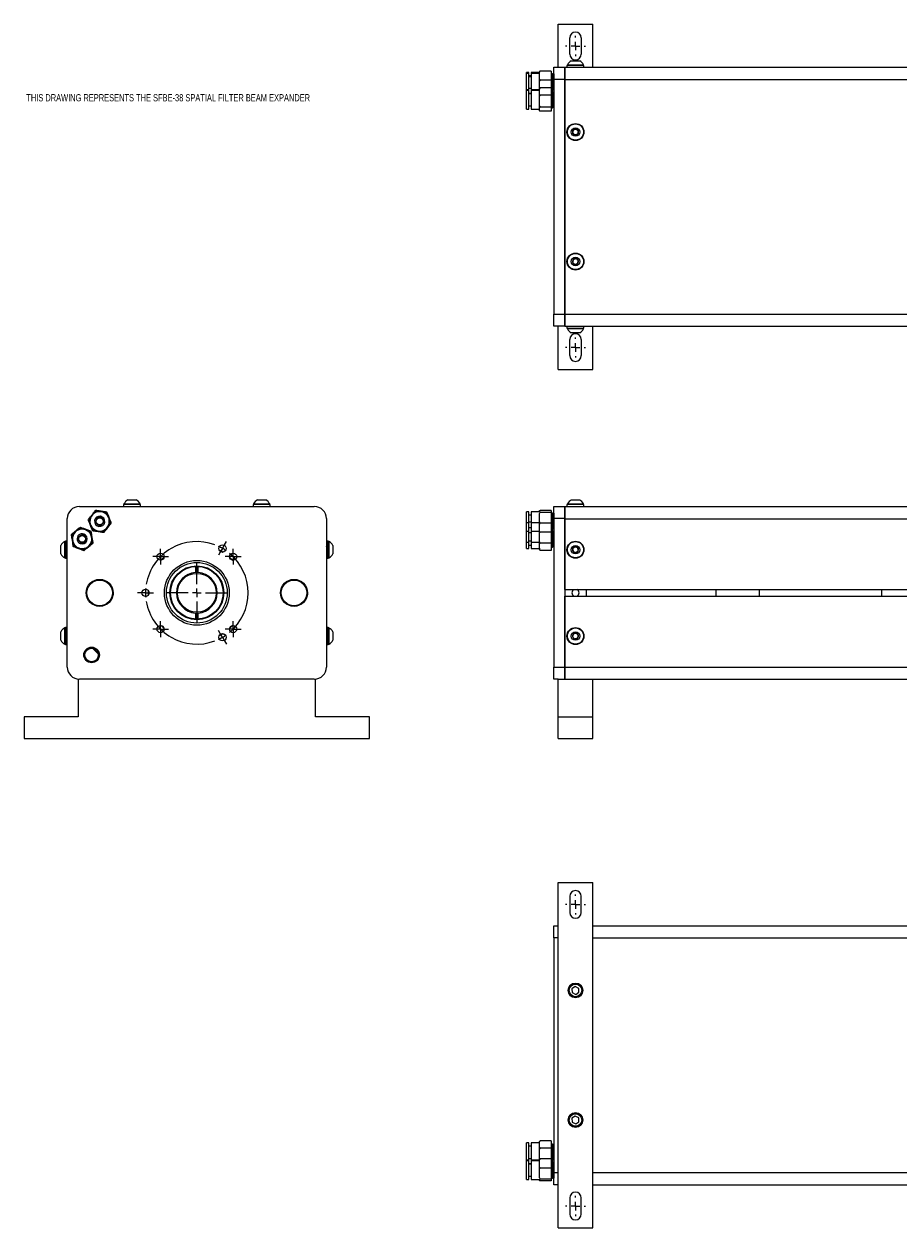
# Model space of a CAD drawing. Header units: inches. Extents: x 1.7 to 41.9, y 3.9 to 31.8.
# Tile 1 of 2: x 1.7 to 22, y 3.9 to 31.8. Entities that reach past the tile are written whole.
import ezdxf

# ---------------------------------------------------------------- set-up
doc = ezdxf.new("R2010")
doc.units = ezdxf.units.IN
doc.header["$MEASUREMENT"] = 0
doc.styles.add('SLDTEXTSTYLE0', font='TXT', dxfattribs={"width": 0.75})

# ---------------------------------------------------------------- blocks, each defined once
blk = doc.blocks.new('SW_CENTERMARKSYMBOL_0')
at = {"color": 0, "linetype": 'Continuous', "lineweight": 18}
for p, q in [((0, 0), (-0.05, -0.087)), ((0, 0), (0.05, 0.087)), ((0.05, 0.087), (0.091, 0.158)), ((-0.05, -0.087), (-0.091, -0.158)), ((-0.594, -0.828), (-0.594, -0.335)), ((-1.881, -1.028), (-1.964, -1.028)), ((-1.781, -1.028), (-1.881, -1.028)), ((-1.781, -1.028), (-1.681, -1.028)), ((-1.681, -1.028), (-1.599, -1.028)), ((-0.794, -1.028), (-1.288, -1.028)), ((-0.594, -1.028), (-0.694, -1.028)), ((-0.594, -1.028), (-0.594, -0.928)), ((-0.594, -1.028), (-0.594, -1.128)), ((-0.594, -1.028), (-0.494, -1.028)), ((-0.394, -1.028), (0.1, -1.028)), ((-0.594, -1.228), (-0.594, -1.722)), ((-0.05, -1.97), (-0.091, -1.899)), ((0, -2.057), (-0.05, -1.97)), ((0, -2.057), (0.05, -2.143)), ((0.05, -2.143), (0.091, -2.215))]:
    blk.add_line(p, q, dxfattribs=at)
for start, end in [(69.6498, 170.3502), (60, 64.8249), (55.1751, 60), (309.6498, 50.3502), (175.1751, 180), (180, 184.8249), (189.6498, 290.3502), (295.1751, 300), (300, 304.8249)]:
    blk.add_arc((-0.594, -1.028), 1.188, start, end, dxfattribs=at)
blk = doc.blocks.new('SW_CENTERMARKSYMBOL_1')
at = {"color": 0, "linetype": 'Continuous', "lineweight": 18}
for p, q in [((-0.1, 0), (-0.183, 0)), ((0, 0), (-0.1, 0)), ((0, 0.1), (0, 0.183)), ((0, 0), (0, 0.1)), ((0, 0), (0, -0.1)), ((0, 0), (0.1, 0)), ((0.1, 0), (0.183, 0)), ((0, -0.1), (0, -0.183))]:
    blk.add_line(p, q, dxfattribs=at)
blk = doc.blocks.new('SW_CENTERMARKSYMBOL_2')
at = {"color": 0, "linetype": 'Continuous', "lineweight": 18}
for p, q in [((-0.1, 0), (-0.183, 0)), ((0, 0), (-0.1, 0)), ((0, 0.1), (0, 0.183)), ((0, 0), (0, 0.1)), ((0, 0), (0, -0.1)), ((0, 0), (0.1, 0)), ((0.1, 0), (0.183, 0)), ((0, -0.1), (0, -0.183))]:
    blk.add_line(p, q, dxfattribs=at)
blk = doc.blocks.new('SW_CENTERMARKSYMBOL_3')
at = {"color": 0, "linetype": 'Continuous', "lineweight": 18}
for p, q in [((-0.1, 0), (-0.183, 0)), ((0, 0), (-0.1, 0)), ((0, 0.1), (0, 0.183)), ((0, 0), (0, 0.1)), ((0, 0), (0, -0.1)), ((0, 0), (0.1, 0)), ((0.1, 0), (0.183, 0)), ((0, -0.1), (0, -0.183))]:
    blk.add_line(p, q, dxfattribs=at)
blk = doc.blocks.new('SW_CENTERMARKSYMBOL_4')
at = {"color": 0, "linetype": 'Continuous', "lineweight": 18}
for p, q in [((-0.1, 0), (-0.183, 0)), ((0, 0), (-0.1, 0)), ((0, 0.1), (0, 0.183)), ((0, 0), (0, 0.1)), ((0, 0), (0, -0.1)), ((0, 0), (0.1, 0)), ((0.1, 0), (0.183, 0)), ((0, -0.1), (0, -0.183))]:
    blk.add_line(p, q, dxfattribs=at)
blk = doc.blocks.new('SW_CENTERMARKSYMBOL_10')
at = {"color": 0, "linetype": 'Continuous', "lineweight": 18}
for p, q in [((-0.2, 0), (-0.2325, 0)), ((0, 0), (-0.1, 0)), ((0, 0.2), (0, 0.2325)), ((0, 0), (0, 0.1)), ((0, 0), (0, -0.1)), ((0, 0), (0.1, 0)), ((0.2, 0), (0.2325, 0)), ((0, -0.2), (0, -0.2325))]:
    blk.add_line(p, q, dxfattribs=at)
blk = doc.blocks.new('SW_CENTERMARKSYMBOL_11')
at = {"color": 0, "linetype": 'Continuous', "lineweight": 18}
for p, q in [((-0.2, 0), (-0.2325, 0)), ((0, 0), (-0.1, 0)), ((0, 0.2), (0, 0.2325)), ((0, 0), (0, 0.1)), ((0, 0), (0, -0.1)), ((0, 0), (0.1, 0)), ((0.2, 0), (0.2325, 0)), ((0, -0.2), (0, -0.2325))]:
    blk.add_line(p, q, dxfattribs=at)
blk = doc.blocks.new('SW_CENTERMARKSYMBOL_14')
at = {"color": 0, "linetype": 'Continuous', "lineweight": 18}
for p, q in [((-0.2, 0), (-0.2325, 0)), ((0, 0), (-0.1, 0)), ((0, 0.2), (0, 0.2325)), ((0, 0), (0, 0.1)), ((0, 0), (0, -0.1)), ((0, 0), (0.1, 0)), ((0.2, 0), (0.2325, 0)), ((0, -0.2), (0, -0.2325))]:
    blk.add_line(p, q, dxfattribs=at)
blk = doc.blocks.new('SW_CENTERMARKSYMBOL_15')
at = {"color": 0, "linetype": 'Continuous', "lineweight": 18}
for p, q in [((-0.2, 0), (-0.2325, 0)), ((0, 0), (-0.1, 0)), ((0, 0.2), (0, 0.2325)), ((0, 0), (0, 0.1)), ((0, 0), (0, -0.1)), ((0, 0), (0.1, 0)), ((0.2, 0), (0.2325, 0)), ((0, -0.2), (0, -0.2325))]:
    blk.add_line(p, q, dxfattribs=at)

msp = doc.modelspace()

# ---------------------------------------------------------------- linework, layer by layer
at = {"color": 7, "linetype": 'Continuous', "lineweight": 25}
for p, q in [((14.081, 31.774), (14.881, 31.774)), ((14.081, 30.774), (14.081, 31.774)), ((14.881, 30.774), (14.881, 31.774)), ((14.349, 31.079), (14.349, 31.454)), ((14.614, 31.454), (14.614, 31.079)), ((13.914, 30.685), (13.664, 30.685)), ((13.914, 30.685), (13.914, 30.473)), ((13.981, 30.774), (14.231, 30.774)), ((13.981, 30.493), (13.981, 30.774)), ((14.231, 30.492), (14.231, 30.774)), ((14.231, 30.774), (30.231, 30.774)), ((14.231, 30.774), (14.231, 30.493)), ((14.284, 30.817), (14.284, 30.774)), ((14.559, 30.817), (14.284, 30.817)), ((14.294, 30.833), (14.294, 30.817)), ((14.294, 30.833), (14.555, 30.833)), ((14.383, 30.925), (14.52, 30.925)), ((14.52, 30.925), (14.579, 30.925)), ((14.555, 30.833), (14.668, 30.833)), ((14.678, 30.817), (14.559, 30.817)), ((14.668, 30.817), (14.668, 30.833)), ((14.678, 30.774), (14.678, 30.817)), ((13.399, 30.654), (13.343, 30.654)), ((13.343, 30.64), (13.343, 30.654)), ((13.343, 30.248), (13.343, 30.64)), ((13.343, 30.64), (13.399, 30.64)), ((13.399, 30.64), (13.399, 30.654)), ((13.399, 30.248), (13.399, 30.64)), ((13.455, 30.572), (13.399, 30.572)), ((13.399, 30.562), (13.455, 30.562)), ((13.646, 30.654), (13.455, 30.654)), ((13.455, 30.654), (13.455, 30.64)), ((13.455, 30.64), (13.455, 30.248)), ((13.455, 30.64), (13.646, 30.64)), ((13.646, 30.617), (13.646, 30.671)), ((13.646, 30.541), (13.646, 30.617)), ((13.646, 30.392), (13.646, 30.541)), ((13.914, 30.473), (13.664, 30.473)), ((13.945, 30.621), (13.914, 30.621)), ((13.945, 30.609), (13.914, 30.609)), ((13.914, 30.473), (13.914, 30.294)), ((13.959, 30.598), (13.945, 30.621)), ((13.945, 30.609), (13.945, 30.621)), ((13.945, 30.238), (13.945, 30.609)), ((13.959, 30.587), (13.945, 30.609)), ((13.963, 30.598), (13.959, 30.598)), ((13.959, 30.598), (13.959, 30.587)), ((13.959, 30.587), (13.959, 30.262)), ((13.959, 30.587), (13.963, 30.587)), ((13.977, 30.621), (13.963, 30.598)), ((13.977, 30.609), (13.963, 30.587)), ((13.963, 30.598), (13.963, 30.587)), ((13.963, 30.587), (13.963, 30.262)), ((13.981, 30.621), (13.977, 30.621)), ((13.977, 30.621), (13.977, 30.609)), ((13.977, 30.621), (13.977, 30.609)), ((13.977, 30.609), (13.981, 30.609)), ((13.977, 30.609), (13.977, 30.238)), ((13.981, 30.609), (13.981, 30.238)), ((14.231, 30.493), (13.981, 30.493)), ((13.981, 30.493), (13.981, 25.055)), ((14.231, 30.493), (14.231, 25.055)), ((14.231, 30.492), (30.231, 30.492)), ((14.231, 25.056), (14.231, 30.492)), ((13.399, 30.248), (13.343, 30.248)), ((13.343, 30.246), (13.343, 30.248)), ((13.343, 29.8), (13.343, 30.246)), ((13.343, 30.246), (13.399, 30.246)), ((13.399, 30.288), (13.455, 30.288)), ((13.399, 30.246), (13.399, 30.248)), ((13.399, 29.8), (13.399, 30.246)), ((13.455, 30.166), (13.399, 30.166)), ((13.399, 30.164), (13.455, 30.164)), ((13.646, 30.248), (13.455, 30.248)), ((13.455, 30.248), (13.455, 30.246)), ((13.455, 30.246), (13.455, 29.8)), ((13.455, 30.246), (13.646, 30.246)), ((13.646, 30.3), (13.646, 30.392)), ((13.646, 30.283), (13.646, 30.3)), ((13.646, 30.239), (13.646, 30.265)), ((13.646, 30.178), (13.646, 30.239)), ((13.646, 30.038), (13.646, 30.178)), ((13.914, 30.294), (13.664, 30.294)), ((13.914, 30.124), (13.664, 30.124)), ((13.914, 30.294), (13.914, 30.124)), ((13.914, 30.238), (13.945, 30.238)), ((13.945, 30.215), (13.914, 30.215)), ((13.945, 30.213), (13.914, 30.213)), ((13.914, 30.124), (13.914, 29.854)), ((13.945, 30.238), (13.959, 30.262)), ((13.959, 30.192), (13.945, 30.215)), ((13.945, 30.213), (13.945, 30.215)), ((13.945, 29.832), (13.945, 30.213)), ((13.959, 30.19), (13.945, 30.213)), ((13.959, 30.262), (13.963, 30.262)), ((13.963, 30.192), (13.959, 30.192)), ((13.959, 30.192), (13.959, 30.19)), ((13.959, 30.19), (13.959, 29.856)), ((13.959, 30.19), (13.963, 30.19)), ((13.963, 30.262), (13.977, 30.238)), ((13.977, 30.215), (13.963, 30.192)), ((13.977, 30.213), (13.963, 30.19)), ((13.963, 30.192), (13.963, 30.19)), ((13.963, 30.19), (13.963, 29.856)), ((13.977, 30.238), (13.981, 30.238)), ((13.981, 30.215), (13.977, 30.215)), ((13.977, 30.215), (13.977, 30.213)), ((13.977, 30.213), (13.981, 30.213)), ((13.977, 30.213), (13.977, 29.832)), ((13.981, 29.836), (13.981, 30.213)), ((13.399, 29.882), (13.455, 29.882)), ((13.646, 29.941), (13.646, 30.038)), ((13.646, 29.822), (13.646, 29.941)), ((13.664, 29.854), (13.914, 29.854)), ((13.914, 29.854), (13.914, 29.754)), ((13.945, 29.832), (13.959, 29.856)), ((13.959, 29.856), (13.963, 29.856)), ((13.963, 29.856), (13.977, 29.832)), ((13.977, 29.836), (13.977, 29.834)), ((13.343, 29.8), (13.399, 29.8)), ((13.455, 29.8), (13.646, 29.8)), ((13.646, 29.786), (13.646, 29.822)), ((13.646, 29.783), (13.646, 29.786)), ((13.914, 29.754), (13.664, 29.754)), ((13.914, 29.832), (13.945, 29.832)), ((13.977, 29.832), (13.981, 29.832)), ((13.981, 25.055), (14.231, 25.055)), ((13.981, 24.774), (13.981, 25.055)), ((14.231, 25.056), (30.231, 25.056)), ((14.231, 24.774), (14.231, 25.056)), ((14.231, 25.055), (14.231, 24.774)), ((14.231, 24.774), (13.981, 24.774)), ((14.081, 23.774), (14.081, 24.774)), ((14.231, 24.774), (30.231, 24.774)), ((14.284, 24.774), (14.284, 24.731)), ((14.284, 24.731), (14.678, 24.731)), ((14.294, 24.731), (14.294, 24.714)), ((14.668, 24.714), (14.294, 24.714)), ((14.579, 24.622), (14.383, 24.622)), ((14.668, 24.714), (14.668, 24.731)), ((14.678, 24.731), (14.678, 24.774)), ((14.881, 23.774), (14.881, 24.774)), ((14.349, 24.094), (14.349, 24.469)), ((14.614, 24.469), (14.614, 24.094)), ((14.081, 23.774), (14.881, 23.774)), ((4.017, 20.643), (4.017, 20.6)), ((4.411, 20.643), (4.017, 20.643)), ((4.027, 20.659), (4.027, 20.643)), ((4.027, 20.659), (4.401, 20.659)), ((4.116, 20.751), (4.313, 20.751)), ((4.401, 20.643), (4.401, 20.659)), ((4.411, 20.6), (4.411, 20.643)), ((7.017, 20.643), (7.017, 20.6)), ((7.411, 20.643), (7.017, 20.643)), ((7.027, 20.659), (7.027, 20.643)), ((7.027, 20.659), (7.401, 20.659)), ((7.116, 20.751), (7.313, 20.751)), ((7.401, 20.643), (7.401, 20.659)), ((7.411, 20.6), (7.411, 20.643)), ((14.284, 20.643), (14.284, 20.6)), ((14.518, 20.643), (14.284, 20.643)), ((14.294, 20.659), (14.294, 20.643)), ((14.294, 20.659), (14.516, 20.659)), ((14.383, 20.751), (14.5, 20.751)), ((14.5, 20.751), (14.579, 20.751)), ((14.516, 20.659), (14.668, 20.659)), ((14.678, 20.643), (14.518, 20.643)), ((14.668, 20.643), (14.668, 20.659)), ((14.678, 20.6), (14.678, 20.643)), ((2.995, 20.6), (8.433, 20.6)), ((3.31, 20.441), (3.249, 20.364)), ((3.548, 20.482), (3.45, 20.496)), ((3.477, 20.343), (3.482, 20.372)), ((3.702, 20.297), (3.666, 20.388)), ((13.399, 20.48), (13.343, 20.48)), ((13.343, 20.223), (13.343, 20.48)), ((13.399, 20.223), (13.399, 20.48)), ((13.455, 20.397), (13.399, 20.397)), ((13.646, 20.48), (13.455, 20.48)), ((13.455, 20.48), (13.455, 20.223)), ((13.646, 20.482), (13.646, 20.496)), ((13.646, 20.297), (13.646, 20.388)), ((13.914, 20.509), (13.664, 20.509)), ((13.664, 20.469), (13.914, 20.469)), ((13.914, 20.509), (13.914, 20.469)), ((13.914, 20.469), (13.914, 20.216)), ((13.945, 20.447), (13.914, 20.447)), ((13.959, 20.424), (13.945, 20.447)), ((13.945, 20.228), (13.945, 20.447)), ((13.963, 20.424), (13.959, 20.424)), ((13.959, 20.424), (13.959, 20.231)), ((13.977, 20.447), (13.963, 20.424)), ((13.963, 20.424), (13.963, 20.231)), ((13.981, 20.447), (13.977, 20.447)), ((13.977, 20.228), (13.977, 20.447)), ((13.977, 20.447), (13.977, 20.228)), ((13.981, 20.319), (13.981, 20.6)), ((13.981, 20.6), (14.231, 20.6)), ((14.231, 20.318), (14.231, 20.6)), ((14.231, 20.6), (30.231, 20.6)), ((14.231, 20.6), (14.231, 20.319)), ((2.714, 16.881), (2.714, 20.319)), ((3.188, 20.053), (3.097, 20.088)), ((3.227, 20.214), (3.263, 20.123)), ((3.447, 20.139), (3.451, 20.168)), ((3.619, 20.07), (3.68, 20.147)), ((8.714, 20.319), (8.714, 16.881)), ((13.399, 20.223), (13.343, 20.223)), ((13.343, 20.031), (13.343, 20.223)), ((13.455, 20.235), (13.399, 20.235)), ((13.399, 20.031), (13.399, 20.223)), ((13.399, 20.114), (13.455, 20.114)), ((13.646, 20.223), (13.455, 20.223)), ((13.455, 20.223), (13.455, 20.031)), ((13.646, 20.147), (13.646, 20.297)), ((13.646, 20.07), (13.646, 20.147)), ((13.914, 20.216), (13.664, 20.216)), ((13.914, 20.228), (13.945, 20.228)), ((13.914, 20.216), (13.914, 20.002)), ((13.945, 20.228), (13.959, 20.231)), ((13.945, 20.064), (13.945, 20.228)), ((13.945, 20.064), (13.959, 20.087)), ((13.963, 20.231), (13.959, 20.231)), ((13.959, 20.231), (13.959, 20.087)), ((13.959, 20.087), (13.963, 20.087)), ((13.963, 20.231), (13.977, 20.228)), ((13.963, 20.231), (13.963, 20.087)), ((13.963, 20.087), (13.977, 20.064)), ((13.977, 20.064), (13.977, 20.228)), ((13.977, 20.228), (13.981, 20.228)), ((13.977, 20.228), (13.977, 20.064)), ((13.981, 20.319), (13.981, 16.881)), ((14.231, 20.319), (13.981, 20.319)), ((14.231, 20.319), (14.231, 16.881)), ((14.231, 20.318), (30.231, 20.318)), ((14.231, 18.675), (14.231, 20.318)), ((2.817, 19.861), (2.833, 19.764)), ((2.947, 20.064), (2.871, 20.002)), ((3.09, 19.932), (3.1, 19.96)), ((3.299, 19.839), (3.284, 19.936)), ((3.381, 20.029), (3.478, 20.015)), ((13.343, 20.031), (13.399, 20.031)), ((13.343, 19.77), (13.343, 20.031)), ((13.399, 19.77), (13.399, 20.031)), ((13.455, 19.991), (13.399, 19.991)), ((13.455, 19.799), (13.399, 19.799)), ((13.455, 20.031), (13.646, 20.031)), ((13.455, 20.031), (13.455, 19.77)), ((13.646, 19.936), (13.646, 20.015)), ((13.646, 19.839), (13.646, 19.936)), ((13.646, 19.697), (13.646, 19.839)), ((13.914, 20.002), (13.664, 20.002)), ((13.914, 20.064), (13.945, 20.064)), ((13.945, 20.041), (13.914, 20.041)), ((13.914, 20.002), (13.914, 19.752)), ((13.959, 20.018), (13.945, 20.041)), ((13.945, 19.781), (13.945, 20.041)), ((13.963, 20.018), (13.959, 20.018)), ((13.959, 20.018), (13.959, 19.79)), ((13.977, 20.041), (13.963, 20.018)), ((13.963, 20.018), (13.963, 19.79)), ((13.977, 20.064), (13.981, 20.064)), ((13.981, 20.041), (13.977, 20.041)), ((13.977, 19.781), (13.977, 20.041)), ((13.977, 20.041), (13.977, 19.781)), ((2.563, 19.501), (2.563, 19.698)), ((2.671, 19.787), (2.655, 19.787)), ((2.655, 19.413), (2.655, 19.787)), ((2.714, 19.796), (2.671, 19.796)), ((2.671, 19.796), (2.671, 19.403)), ((2.677, 19.698), (2.671, 19.688)), ((2.712, 19.522), (2.714, 19.518)), ((2.714, 19.695), (2.713, 19.698)), ((2.928, 19.646), (3.02, 19.611)), ((3.016, 19.739), (3.027, 19.767)), ((3.169, 19.635), (3.246, 19.697)), ((8.758, 19.796), (8.714, 19.796)), ((8.715, 19.677), (8.714, 19.678)), ((8.758, 19.403), (8.758, 19.796)), ((8.774, 19.787), (8.758, 19.787)), ((8.774, 19.787), (8.774, 19.413)), ((8.866, 19.698), (8.866, 19.501)), ((13.399, 19.77), (13.343, 19.77)), ((13.343, 19.625), (13.343, 19.77)), ((13.343, 19.625), (13.399, 19.625)), ((13.399, 19.625), (13.399, 19.77)), ((13.399, 19.708), (13.455, 19.708)), ((13.646, 19.77), (13.455, 19.77)), ((13.455, 19.77), (13.455, 19.625)), ((13.455, 19.625), (13.646, 19.625)), ((13.646, 19.635), (13.646, 19.697)), ((13.646, 19.635), (13.646, 19.608)), ((13.914, 19.752), (13.664, 19.752)), ((13.914, 19.58), (13.664, 19.58)), ((13.914, 19.781), (13.945, 19.781)), ((13.914, 19.752), (13.914, 19.58)), ((13.914, 19.658), (13.945, 19.658)), ((13.945, 19.781), (13.959, 19.79)), ((13.945, 19.658), (13.945, 19.781)), ((13.945, 19.658), (13.959, 19.681)), ((13.963, 19.79), (13.959, 19.79)), ((13.959, 19.79), (13.959, 19.681)), ((13.959, 19.681), (13.963, 19.681)), ((13.963, 19.79), (13.977, 19.781)), ((13.963, 19.79), (13.963, 19.681)), ((13.963, 19.681), (13.977, 19.658)), ((13.977, 19.658), (13.977, 19.781)), ((13.977, 19.781), (13.981, 19.781)), ((13.977, 19.781), (13.977, 19.658)), ((13.977, 19.658), (13.981, 19.658)), ((2.655, 19.413), (2.671, 19.413)), ((2.671, 19.403), (2.714, 19.403)), ((4.894, 19.359), (4.955, 19.42)), ((6.474, 19.42), (6.535, 19.359)), ((8.714, 19.403), (8.758, 19.403)), ((8.758, 19.413), (8.774, 19.413)), ((5.683, 19.211), (5.683, 19.071)), ((5.746, 19.071), (5.746, 19.211)), ((3.231, 18.808), (3.256, 18.833)), ((3.673, 18.833), (3.698, 18.808)), ((7.731, 18.808), (7.756, 18.833)), ((8.173, 18.833), (8.198, 18.808)), ((4.599, 18.559), (4.599, 18.64)), ((14.231, 18.675), (30.231, 18.675)), ((14.231, 16.882), (14.231, 18.525)), ((14.231, 18.525), (30.231, 18.525)), ((14.731, 18.675), (14.731, 18.525)), ((17.731, 18.675), (17.731, 18.525)), ((18.731, 18.675), (18.731, 18.525)), ((21.567, 18.675), (21.567, 18.525)), ((5.683, 18.133), (5.683, 17.993)), ((5.746, 17.993), (5.746, 18.133)), ((2.563, 17.501), (2.563, 17.698)), ((2.671, 17.787), (2.655, 17.787)), ((2.655, 17.413), (2.655, 17.787)), ((2.714, 17.796), (2.671, 17.796)), ((2.671, 17.796), (2.671, 17.403)), ((2.714, 17.697), (2.714, 17.698)), ((4.953, 17.786), (4.9, 17.838)), ((6.315, 17.654), (6.234, 17.607)), ((6.245, 17.624), (6.294, 17.653)), ((6.528, 17.838), (6.476, 17.786)), ((8.758, 17.796), (8.714, 17.796)), ((8.758, 17.403), (8.758, 17.796)), ((8.774, 17.787), (8.758, 17.787)), ((8.774, 17.787), (8.774, 17.413)), ((8.866, 17.698), (8.866, 17.501)), ((2.655, 17.413), (2.671, 17.413)), ((2.671, 17.403), (2.714, 17.403)), ((2.713, 17.522), (2.714, 17.52)), ((3.301, 17.316), (3.431, 17.186)), ((8.714, 17.403), (8.758, 17.403)), ((8.758, 17.413), (8.774, 17.413)), ((13.981, 16.881), (14.231, 16.881)), ((13.981, 16.6), (13.981, 16.881)), ((14.231, 16.6), (14.231, 16.882)), ((14.231, 16.882), (30.231, 16.882)), ((14.231, 16.881), (14.231, 16.6)), ((2.964, 16.6), (2.964, 15.725)), ((8.433, 16.6), (2.995, 16.6)), ((8.464, 15.725), (8.464, 16.6)), ((14.081, 16.6), (13.981, 16.6)), ((14.081, 16.6), (14.881, 16.6)), ((14.081, 15.725), (14.081, 16.6)), ((14.881, 15.725), (14.881, 16.6)), ((14.881, 16.6), (29.581, 16.6)), ((2.964, 15.725), (1.714, 15.725)), ((1.714, 15.725), (1.714, 15.225)), ((9.714, 15.725), (8.464, 15.725)), ((9.714, 15.225), (9.714, 15.725)), ((14.081, 15.225), (14.081, 15.725)), ((14.081, 15.725), (14.881, 15.725)), ((14.881, 15.225), (14.881, 15.725)), ((1.714, 15.225), (9.714, 15.225)), ((14.081, 15.225), (14.881, 15.225)), ((14.081, 3.891), (14.081, 11.891)), ((14.081, 11.891), (14.881, 11.891)), ((14.881, 3.891), (14.881, 11.891)), ((14.349, 11.571), (14.349, 11.196)), ((14.614, 11.196), (14.614, 11.571)), ((13.981, 10.891), (14.081, 10.891)), ((13.981, 10.61), (13.981, 10.891)), ((14.881, 10.891), (29.581, 10.891)), ((13.981, 10.61), (13.981, 5.172)), ((14.081, 10.61), (13.981, 10.61)), ((14.881, 10.609), (29.581, 10.609)), ((14.476, 9.482), (14.4, 9.432)), ((14.557, 9.44), (14.476, 9.482)), ((14.4, 9.432), (14.405, 9.341)), ((14.405, 9.341), (14.486, 9.3)), ((14.486, 9.3), (14.562, 9.35)), ((14.562, 9.35), (14.557, 9.44)), ((14.476, 6.482), (14.4, 6.432)), ((14.4, 6.432), (14.405, 6.341)), ((14.557, 6.44), (14.476, 6.482)), ((14.562, 6.35), (14.557, 6.44)), ((14.405, 6.341), (14.486, 6.3)), ((14.486, 6.3), (14.562, 6.35)), ((13.399, 5.865), (13.343, 5.865)), ((13.343, 5.863), (13.343, 5.865)), ((13.399, 5.863), (13.343, 5.863)), ((13.343, 5.459), (13.343, 5.863)), ((13.399, 5.863), (13.399, 5.865)), ((13.399, 5.459), (13.399, 5.863)), ((13.646, 5.865), (13.455, 5.865)), ((13.455, 5.865), (13.455, 5.863)), ((13.646, 5.863), (13.455, 5.863)), ((13.455, 5.863), (13.455, 5.459)), ((13.646, 5.856), (13.646, 5.882)), ((13.646, 5.795), (13.646, 5.856)), ((13.914, 5.911), (13.664, 5.911)), ((13.914, 5.911), (13.914, 5.741)), ((13.455, 5.782), (13.399, 5.782)), ((13.455, 5.781), (13.399, 5.781)), ((13.646, 5.655), (13.646, 5.795)), ((13.646, 5.558), (13.646, 5.655)), ((13.914, 5.741), (13.664, 5.741)), ((13.945, 5.832), (13.914, 5.832)), ((13.914, 5.83), (13.945, 5.83)), ((13.914, 5.741), (13.914, 5.49)), ((13.959, 5.809), (13.945, 5.832)), ((13.945, 5.83), (13.945, 5.832)), ((13.945, 5.83), (13.959, 5.807)), ((13.945, 5.449), (13.945, 5.83)), ((13.963, 5.809), (13.959, 5.809)), ((13.959, 5.809), (13.959, 5.807)), ((13.959, 5.807), (13.959, 5.472)), ((13.963, 5.807), (13.959, 5.807)), ((13.977, 5.832), (13.963, 5.809)), ((13.963, 5.807), (13.977, 5.83)), ((13.963, 5.809), (13.963, 5.807)), ((13.963, 5.807), (13.963, 5.472)), ((13.981, 5.832), (13.977, 5.832)), ((13.977, 5.832), (13.977, 5.83)), ((13.977, 5.83), (13.981, 5.83)), ((13.977, 5.83), (13.977, 5.449)), ((13.399, 5.459), (13.343, 5.459)), ((13.343, 5.444), (13.343, 5.459)), ((13.399, 5.444), (13.343, 5.444)), ((13.343, 5.01), (13.343, 5.444)), ((13.399, 5.499), (13.455, 5.499)), ((13.399, 5.444), (13.399, 5.459)), ((13.399, 5.01), (13.399, 5.444)), ((13.455, 5.376), (13.399, 5.376)), ((13.455, 5.367), (13.399, 5.367)), ((13.646, 5.459), (13.455, 5.459)), ((13.455, 5.459), (13.455, 5.444)), ((13.455, 5.444), (13.455, 5.01)), ((13.646, 5.444), (13.455, 5.444)), ((13.646, 5.476), (13.646, 5.558)), ((13.646, 5.346), (13.646, 5.422)), ((13.646, 5.196), (13.646, 5.346)), ((13.914, 5.49), (13.664, 5.49)), ((13.914, 5.49), (13.914, 5.278)), ((13.914, 5.449), (13.945, 5.449)), ((13.945, 5.426), (13.914, 5.426)), ((13.914, 5.414), (13.945, 5.414)), ((13.945, 5.449), (13.959, 5.472)), ((13.959, 5.403), (13.945, 5.426)), ((13.945, 5.414), (13.945, 5.426)), ((13.945, 5.414), (13.959, 5.392)), ((13.945, 5.043), (13.945, 5.414)), ((13.959, 5.472), (13.963, 5.472)), ((13.963, 5.403), (13.959, 5.403)), ((13.959, 5.403), (13.959, 5.392)), ((13.959, 5.392), (13.959, 5.066)), ((13.963, 5.392), (13.959, 5.392)), ((13.963, 5.472), (13.977, 5.449)), ((13.977, 5.426), (13.963, 5.403)), ((13.963, 5.392), (13.977, 5.414)), ((13.963, 5.403), (13.963, 5.392)), ((13.963, 5.392), (13.963, 5.066)), ((13.977, 5.449), (13.981, 5.449)), ((13.981, 5.426), (13.977, 5.426)), ((13.977, 5.426), (13.977, 5.414)), ((13.977, 5.426), (13.977, 5.414)), ((13.977, 5.414), (13.981, 5.414)), ((13.977, 5.414), (13.977, 5.043)), ((13.399, 5.093), (13.455, 5.093)), ((13.646, 5.105), (13.646, 5.196)), ((13.914, 5.278), (13.664, 5.278)), ((13.914, 5.023), (13.664, 5.023)), ((13.914, 5.278), (13.914, 5.023)), ((13.914, 5.043), (13.945, 5.043)), ((13.914, 5.023), (13.914, 4.98)), ((13.945, 5.043), (13.959, 5.066)), ((13.959, 5.066), (13.963, 5.066)), ((13.963, 5.066), (13.977, 5.043)), ((13.977, 5.043), (13.981, 5.043)), ((13.981, 4.891), (13.981, 5.172)), ((13.981, 5.172), (14.081, 5.172)), ((14.881, 5.173), (29.581, 5.173)), ((13.343, 5.01), (13.399, 5.01)), ((13.455, 5.01), (13.646, 5.01)), ((13.646, 4.994), (13.646, 5.009)), ((13.914, 4.98), (13.664, 4.98)), ((14.081, 4.891), (13.981, 4.891)), ((14.881, 4.891), (29.581, 4.891)), ((14.349, 4.586), (14.349, 4.211)), ((14.614, 4.211), (14.614, 4.586)), ((14.081, 3.891), (14.881, 3.891))]:
    msp.add_line(p, q, dxfattribs=at)
at = {"color": 7, "linetype": 'Continuous', "lineweight": 25, "flags": 128}
for points in [[(13.646, 29.783), (13.646, 29.781), (13.646, 29.78)], [(6.231, 19.599), (6.289, 19.566), (6.321, 19.546)], [(6.235, 19.589), (6.256, 19.578), (6.311, 19.545)], [(6.304, 19.545), (6.284, 19.558), (6.238, 19.583)], [(4.884, 19.357), (4.902, 19.377), (4.957, 19.43)], [(4.953, 19.413), (4.91, 19.37), (4.901, 19.361)], [(6.472, 19.43), (6.489, 19.414), (6.545, 19.357)], [(6.528, 19.361), (6.483, 19.407), (6.475, 19.413)], [(3.161, 18.526), (3.159, 18.535), (3.151, 18.602)], [(3.777, 18.601), (3.776, 18.568), (3.769, 18.531)], [(4.593, 18.55), (4.592, 18.576), (4.593, 18.649)], [(4.602, 18.633), (4.602, 18.576), (4.602, 18.566)], [(7.659, 18.531), (7.659, 18.535), (7.651, 18.602)], [(8.277, 18.601), (8.276, 18.568), (8.268, 18.526)], [(4.956, 17.774), (4.939, 17.79), (4.889, 17.841)], [(4.908, 17.835), (4.946, 17.797), (4.95, 17.794)], [(6.303, 17.654), (6.252, 17.624), (6.239, 17.617)], [(6.54, 17.841), (6.526, 17.827), (6.473, 17.774)], [(6.479, 17.794), (6.519, 17.834), (6.521, 17.835)]]:
    msp.add_lwpolyline(points, dxfattribs=at)
at = {"color": 7, "linetype": 'Continuous', "lineweight": 25}
for centre, radius in [((14.481, 29.274), 0.197), ((14.481, 29.274), 0.187), ((14.481, 29.274), 0.0984), ((14.481, 26.274), 0.197), ((14.481, 26.274), 0.187), ((14.481, 26.274), 0.0984), ((3.464, 20.256), 0.0795), ((3.058, 19.85), 0.0795), ((4.875, 19.439), 0.0827), ((6.308, 19.628), 0.0827), ((6.554, 19.439), 0.0827), ((14.481, 19.6), 0.197), ((14.481, 19.6), 0.187), ((14.481, 19.6), 0.0984), ((5.714, 18.6), 0.75), ((5.714, 18.602), 0.703), ((5.714, 18.602), 0.625), ((5.714, 18.602), 0.61), ((5.714, 18.602), 0.45), ((3.464, 18.6), 0.313), ((3.464, 18.6), 0.313), ((3.464, 18.6), 0.297), ((4.527, 18.6), 0.0827), ((7.964, 18.6), 0.313), ((7.964, 18.6), 0.312), ((7.964, 18.6), 0.297), ((4.875, 17.76), 0.0827), ((6.308, 17.571), 0.0827), ((6.554, 17.76), 0.0827), ((14.481, 17.6), 0.197), ((14.481, 17.6), 0.187), ((14.481, 17.6), 0.0984), ((3.277, 17.162), 0.18), ((3.277, 17.162), 0.171), ((3.277, 17.162), 0.156), ((14.481, 9.391), 0.171), ((14.481, 9.391), 0.165), ((14.481, 9.391), 0.146), ((14.481, 6.391), 0.171), ((14.481, 6.391), 0.165), ((14.481, 6.391), 0.146)]:
    msp.add_circle(centre, radius, dxfattribs=at)
for centre, radius, start, end in [((14.481, 31.454), 0.133, 0, 180), ((14.481, 31.079), 0.133, 180, 0), ((14.481, 30.742), 0.208, 118.2227, 153.9627), ((14.481, 30.742), 0.208, 26.0373, 61.7773), ((13.682, 30.265), 0.0364, 158.3767, 180), ((13.682, 29.783), 0.0364, 195.1326, 200.8701), ((14.481, 29.274), 0.0682, 120, 180), ((14.481, 29.274), 0.0682, 60, 120), ((14.481, 29.274), 0.0682, 0, 60), ((14.481, 29.274), 0.0682, 180, 240), ((14.481, 29.274), 0.0682, 240, 300), ((14.481, 29.274), 0.0682, 300, 0), ((14.481, 26.274), 0.0682, 130.8626, 190.8626), ((14.481, 26.274), 0.0682, 190.8626, 250.8626), ((14.481, 26.274), 0.0682, 70.8626, 130.8626), ((14.481, 26.274), 0.0682, 250.8626, 310.8626), ((14.481, 26.274), 0.0682, 10.8626, 70.8626), ((14.481, 26.274), 0.0682, 310.8626, 10.8626), ((14.481, 24.806), 0.208, 206.0373, 241.7773), ((14.481, 24.469), 0.133, 0, 180), ((14.481, 24.806), 0.208, 298.2227, 333.9627), ((14.481, 24.094), 0.133, 180, 0), ((4.214, 20.568), 0.208, 118.2227, 153.9627), ((4.214, 20.568), 0.208, 26.0373, 61.7773), ((7.214, 20.568), 0.208, 118.2227, 153.9627), ((7.214, 20.568), 0.208, 26.0373, 61.7773), ((14.481, 20.568), 0.208, 118.2227, 153.9627), ((14.481, 20.568), 0.208, 26.0373, 61.7773), ((2.995, 20.319), 0.281, 90, 180), ((3.464, 20.256), 0.241, 153.3108, 189.8301), ((3.464, 20.256), 0.224, 351.5705, 171.5705), ((3.464, 20.256), 0.241, 93.3108, 129.8301), ((3.464, 20.256), 0.118, 81.5705, 261.5705), ((3.464, 20.256), 0.118, 261.5705, 81.5705), ((3.464, 20.256), 0.241, 33.3108, 69.8301), ((8.433, 20.319), 0.281, 0, 90), ((3.058, 19.85), 0.241, 80.8733, 117.3926), ((3.464, 20.256), 0.224, 171.5705, 351.5705), ((3.464, 20.256), 0.241, 213.3108, 249.8301), ((3.464, 20.256), 0.0886, 81.5705, 261.5705), ((3.464, 20.256), 0.0886, 261.5705, 81.5705), ((3.464, 20.256), 0.241, 333.3108, 9.8301), ((3.058, 19.85), 0.241, 140.8733, 177.3926), ((3.058, 19.85), 0.224, 159.133, 339.133), ((3.058, 19.85), 0.224, 339.133, 159.133), ((3.058, 19.85), 0.118, 69.133, 249.133), ((3.058, 19.85), 0.0886, 69.133, 249.133), ((3.058, 19.85), 0.118, 249.133, 69.133), ((3.058, 19.85), 0.0886, 249.133, 69.133), ((3.058, 19.85), 0.241, 20.8733, 57.3926), ((3.058, 19.85), 0.241, 320.8733, 357.3926), ((3.464, 20.256), 0.241, 273.3108, 309.8301), ((2.746, 19.6), 0.208, 116.0373, 151.7773), ((3.058, 19.85), 0.241, 200.8733, 237.3926), ((3.058, 19.85), 0.241, 260.8733, 297.3926), ((8.683, 19.6), 0.208, 28.2227, 63.9627), ((13.682, 19.608), 0.0364, 180, 198.6746), ((14.481, 19.6), 0.0682, 164.5819, 224.5819), ((14.481, 19.6), 0.0682, 104.5819, 164.5819), ((14.481, 19.6), 0.0682, 224.5819, 284.5819), ((14.481, 19.6), 0.0682, 44.5819, 104.5819), ((14.481, 19.6), 0.0682, 284.5819, 344.5819), ((14.481, 19.6), 0.0682, 344.5819, 44.5819), ((2.746, 19.6), 0.208, 208.2227, 243.9627), ((8.683, 19.6), 0.208, 296.0373, 331.7773), ((5.714, 18.602), 0.47, 93.8124, 266.1876), ((5.714, 18.602), 0.47, 86.1876, 93.8124), ((5.714, 18.602), 0.47, 273.8124, 86.1876), ((14.481, 18.6), 0.0827, 114.8865, 180), ((14.481, 18.6), 0.0827, 180, 245.1135), ((14.481, 18.6), 0.0827, 294.8865, 65.1135), ((5.714, 18.602), 0.47, 266.1876, 273.8124), ((2.746, 17.6), 0.208, 116.0373, 151.7773), ((8.683, 17.6), 0.208, 28.2227, 63.9627), ((14.481, 17.6), 0.0682, 126.1351, 186.1351), ((14.481, 17.6), 0.0682, 186.1351, 246.1351), ((14.481, 17.6), 0.0682, 66.1351, 126.1351), ((14.481, 17.6), 0.0682, 6.1351, 66.1351), ((14.481, 17.6), 0.0682, 306.1351, 6.1351), ((2.746, 17.6), 0.208, 208.2227, 243.9627), ((8.683, 17.6), 0.208, 296.0373, 331.7773), ((14.481, 17.6), 0.0682, 246.1351, 306.1351), ((2.995, 16.881), 0.281, 180, 270), ((8.433, 16.881), 0.281, 270, 0), ((14.481, 11.571), 0.133, 0, 180), ((14.481, 11.196), 0.133, 180, 0), ((13.682, 5.882), 0.0364, 158.3767, 180), ((14.481, 4.586), 0.133, 0, 180), ((14.481, 4.211), 0.133, 180, 0)]:
    msp.add_arc(centre, radius, start, end, dxfattribs=at)
for points, knots in [([(13.646, 30.617), (13.646, 30.626), (13.647, 30.645), (13.651, 30.669), (13.661, 30.681), (13.664, 30.685)], [0, 0, 0, 0, 0.401839, 0.813292, 1, 1, 1, 1]), ([(13.664, 30.685), (13.661, 30.684), (13.65, 30.681), (13.647, 30.676), (13.646, 30.672), (13.646, 30.671)], [0, 0, 0, 0, 0.204488, 0.673753, 1, 1, 1, 1]), ([(13.664, 30.473), (13.661, 30.477), (13.65, 30.491), (13.647, 30.515), (13.646, 30.533), (13.646, 30.541)], [0, 0, 0, 0, 0.204488, 0.673754, 1, 1, 1, 1]), ([(13.646, 30.392), (13.646, 30.403), (13.647, 30.426), (13.651, 30.455), (13.661, 30.469), (13.664, 30.473)], [0, 0, 0, 0, 0.40184, 0.813291, 1, 1, 1, 1]), ([(13.647, 30.271), (13.647, 30.272), (13.645, 30.281), (13.646, 30.291), (13.646, 30.3)], [0, 0, 0, 0, 0.036545, 1, 1, 1, 1]), ([(13.646, 30.239), (13.646, 30.247), (13.647, 30.262), (13.651, 30.281), (13.661, 30.291), (13.664, 30.294)], [0, 0, 0, 0, 0.401839, 0.813291, 1, 1, 1, 1]), ([(13.664, 30.124), (13.661, 30.127), (13.65, 30.138), (13.647, 30.158), (13.646, 30.172), (13.646, 30.178)], [0, 0, 0, 0, 0.204489, 0.673753, 1, 1, 1, 1]), ([(13.646, 30.038), (13.646, 30.05), (13.647, 30.074), (13.651, 30.105), (13.661, 30.12), (13.664, 30.124)], [0, 0, 0, 0, 0.401839, 0.813291, 1, 1, 1, 1]), ([(13.945, 30.301), (13.945, 30.301), (13.945, 30.29), (13.945, 30.276), (13.945, 30.266), (13.945, 30.262)], [0, 0, 0, 0, 0.00847, 0.597327, 1, 1, 1, 1]), ([(13.664, 29.854), (13.661, 29.86), (13.65, 29.877), (13.647, 29.907), (13.646, 29.931), (13.646, 29.941)], [0, 0, 0, 0, 0.204488, 0.673753, 1, 1, 1, 1]), ([(13.646, 29.822), (13.646, 29.827), (13.647, 29.836), (13.651, 29.847), (13.661, 29.853), (13.664, 29.854)], [0, 0, 0, 0, 0.40184, 0.813291, 1, 1, 1, 1]), ([(13.664, 29.754), (13.661, 29.756), (13.65, 29.762), (13.647, 29.774), (13.646, 29.783), (13.646, 29.786)], [0, 0, 0, 0, 0.204488, 0.673753, 1, 1, 1, 1]), ([(14.447, 29.333), (14.442, 29.325), (14.434, 29.31), (14.422, 29.289), (14.416, 29.279), (14.413, 29.274)], [0, 0, 0, 0, 0.4391161, 0.7513666, 1, 1, 1, 1]), ([(14.515, 29.333), (14.511, 29.333), (14.5, 29.333), (14.48, 29.333), (14.461, 29.333), (14.45, 29.333), (14.447, 29.333)], [0, 0, 0, 0, 0.180942, 0.506293, 0.843974, 1, 1, 1, 1]), ([(14.549, 29.274), (14.544, 29.282), (14.536, 29.297), (14.524, 29.318), (14.518, 29.328), (14.515, 29.333)], [0, 0, 0, 0, 0.439116, 0.751367, 1, 1, 1, 1]), ([(14.413, 29.274), (14.418, 29.265), (14.426, 29.251), (14.438, 29.23), (14.444, 29.22), (14.447, 29.215)], [0, 0, 0, 0, 0.4391161, 0.7513666, 1, 1, 1, 1]), ([(14.447, 29.215), (14.45, 29.215), (14.461, 29.215), (14.48, 29.215), (14.5, 29.215), (14.511, 29.215), (14.515, 29.215)], [0, 0, 0, 0, 0.156026, 0.493707, 0.819058, 1, 1, 1, 1]), ([(14.515, 29.215), (14.52, 29.223), (14.528, 29.238), (14.54, 29.259), (14.547, 29.269), (14.549, 29.274)], [0, 0, 0, 0, 0.439116, 0.751366, 1, 1, 1, 1]), ([(14.436, 26.325), (14.433, 26.316), (14.428, 26.3), (14.42, 26.278), (14.416, 26.266), (14.414, 26.261)], [0, 0, 0, 0, 0.439115, 0.751367, 1, 1, 1, 1]), ([(14.414, 26.261), (14.42, 26.254), (14.431, 26.241), (14.447, 26.223), (14.455, 26.214), (14.459, 26.209)], [0, 0, 0, 0, 0.4391156, 0.7513668, 1, 1, 1, 1]), ([(14.503, 26.338), (14.5, 26.338), (14.489, 26.336), (14.469, 26.332), (14.45, 26.328), (14.44, 26.326), (14.436, 26.325)], [0, 0, 0, 0, 0.180942, 0.506292, 0.843974, 1, 1, 1, 1]), ([(14.459, 26.209), (14.462, 26.21), (14.472, 26.212), (14.491, 26.216), (14.511, 26.22), (14.522, 26.222), (14.526, 26.222)], [0, 0, 0, 0, 0.156026, 0.493708, 0.819058, 1, 1, 1, 1]), ([(14.548, 26.287), (14.542, 26.294), (14.531, 26.307), (14.515, 26.325), (14.507, 26.334), (14.503, 26.338)], [0, 0, 0, 0, 0.439117, 0.751367, 1, 1, 1, 1]), ([(14.526, 26.222), (14.529, 26.232), (14.534, 26.247), (14.542, 26.27), (14.546, 26.282), (14.548, 26.287)], [0, 0, 0, 0, 0.439117, 0.751367, 1, 1, 1, 1]), ([(3.249, 20.364), (3.241, 20.354), (3.226, 20.335), (3.207, 20.311), (3.197, 20.299), (3.195, 20.296)], [0, 0, 0, 0, 0.401839, 0.813291, 1, 1, 1, 1]), ([(3.364, 20.509), (3.361, 20.505), (3.35, 20.492), (3.331, 20.467), (3.316, 20.449), (3.31, 20.441)], [0, 0, 0, 0, 0.204489, 0.673753, 1, 1, 1, 1]), ([(3.45, 20.496), (3.438, 20.498), (3.414, 20.502), (3.384, 20.506), (3.369, 20.509), (3.364, 20.509)], [0, 0, 0, 0, 0.401839, 0.813291, 1, 1, 1, 1]), ([(3.634, 20.469), (3.629, 20.47), (3.612, 20.473), (3.581, 20.477), (3.557, 20.481), (3.548, 20.482)], [0, 0, 0, 0, 0.204488, 0.673753, 1, 1, 1, 1]), ([(3.666, 20.388), (3.662, 20.399), (3.653, 20.422), (3.641, 20.451), (3.636, 20.465), (3.634, 20.469)], [0, 0, 0, 0, 0.40184, 0.813291, 1, 1, 1, 1]), ([(13.646, 20.496), (13.646, 20.498), (13.647, 20.502), (13.651, 20.506), (13.661, 20.509), (13.664, 20.509)], [0, 0, 0, 0, 0.401839, 0.813291, 1, 1, 1, 1]), ([(13.664, 20.469), (13.661, 20.47), (13.65, 20.473), (13.647, 20.477), (13.646, 20.481), (13.646, 20.482)], [0, 0, 0, 0, 0.204488, 0.673753, 1, 1, 1, 1]), ([(13.646, 20.388), (13.646, 20.399), (13.647, 20.422), (13.651, 20.451), (13.661, 20.465), (13.664, 20.469)], [0, 0, 0, 0, 0.40184, 0.813291, 1, 1, 1, 1]), ([(13.977, 20.444), (13.977, 20.445), (13.977, 20.448), (13.977, 20.428), (13.977, 20.4), (13.977, 20.37), (13.977, 20.337), (13.977, 20.289), (13.977, 20.252), (13.977, 20.228)], [0, 0, 0, 0, 0.085715, 0.304647, 0.422502, 0.542858, 0.663214, 0.781068, 1, 1, 1, 1]), ([(3.015, 20.119), (3.011, 20.116), (2.998, 20.105), (2.973, 20.085), (2.955, 20.07), (2.947, 20.064)], [0, 0, 0, 0, 0.204488, 0.673754, 1, 1, 1, 1]), ([(3.097, 20.088), (3.085, 20.092), (3.062, 20.101), (3.034, 20.112), (3.019, 20.117), (3.015, 20.119)], [0, 0, 0, 0, 0.40184, 0.813291, 1, 1, 1, 1]), ([(3.195, 20.296), (3.196, 20.291), (3.203, 20.275), (3.214, 20.246), (3.223, 20.223), (3.227, 20.214)], [0, 0, 0, 0, 0.204488, 0.673753, 1, 1, 1, 1]), ([(3.263, 20.123), (3.267, 20.112), (3.276, 20.089), (3.287, 20.06), (3.293, 20.046), (3.295, 20.042)], [0, 0, 0, 0, 0.40184, 0.813292, 1, 1, 1, 1]), ([(3.68, 20.147), (3.687, 20.157), (3.703, 20.176), (3.722, 20.2), (3.731, 20.212), (3.734, 20.216)], [0, 0, 0, 0, 0.40184, 0.813291, 1, 1, 1, 1]), ([(3.734, 20.216), (3.732, 20.22), (3.726, 20.236), (3.714, 20.265), (3.706, 20.288), (3.702, 20.297)], [0, 0, 0, 0, 0.204488, 0.673753, 1, 1, 1, 1]), ([(13.664, 20.216), (13.661, 20.22), (13.65, 20.236), (13.647, 20.265), (13.646, 20.288), (13.646, 20.297)], [0, 0, 0, 0, 0.204488, 0.673753, 1, 1, 1, 1]), ([(13.646, 20.147), (13.646, 20.157), (13.647, 20.176), (13.651, 20.2), (13.661, 20.212), (13.664, 20.216)], [0, 0, 0, 0, 0.40184, 0.813291, 1, 1, 1, 1]), ([(2.871, 20.002), (2.862, 19.994), (2.843, 19.979), (2.819, 19.959), (2.807, 19.95), (2.803, 19.947)], [0, 0, 0, 0, 0.401839, 0.813292, 1, 1, 1, 1]), ([(2.803, 19.947), (2.804, 19.942), (2.807, 19.925), (2.812, 19.894), (2.816, 19.87), (2.817, 19.861)], [0, 0, 0, 0, 0.204488, 0.673753, 1, 1, 1, 1]), ([(3.27, 20.022), (3.265, 20.024), (3.249, 20.03), (3.22, 20.041), (3.198, 20.049), (3.188, 20.053)], [0, 0, 0, 0, 0.204489, 0.673753, 1, 1, 1, 1]), ([(3.284, 19.936), (3.282, 19.947), (3.278, 19.972), (3.273, 20.002), (3.271, 20.017), (3.27, 20.022)], [0, 0, 0, 0, 0.401839, 0.8132906, 1, 1, 1, 1]), ([(3.295, 20.042), (3.3, 20.041), (3.317, 20.039), (3.348, 20.034), (3.371, 20.031), (3.381, 20.029)], [0, 0, 0, 0, 0.204488, 0.673753, 1, 1, 1, 1]), ([(3.313, 19.752), (3.312, 19.758), (3.31, 19.775), (3.305, 19.805), (3.301, 19.829), (3.299, 19.839)], [0, 0, 0, 0, 0.204489, 0.673754, 1, 1, 1, 1]), ([(3.478, 20.015), (3.49, 20.013), (3.514, 20.009), (3.545, 20.005), (3.56, 20.003), (3.565, 20.002)], [0, 0, 0, 0, 0.401841, 0.813291, 1, 1, 1, 1]), ([(3.565, 20.002), (3.568, 20.006), (3.579, 20.02), (3.598, 20.044), (3.613, 20.063), (3.619, 20.07)], [0, 0, 0, 0, 0.204489, 0.673754, 1, 1, 1, 1]), ([(13.664, 20.002), (13.661, 20.006), (13.65, 20.02), (13.647, 20.044), (13.646, 20.063), (13.646, 20.07)], [0, 0, 0, 0, 0.204489, 0.673754, 1, 1, 1, 1]), ([(13.646, 20.015), (13.646, 20.013), (13.647, 20.009), (13.651, 20.005), (13.661, 20.003), (13.664, 20.002)], [0, 0, 0, 0, 0.401841, 0.813291, 1, 1, 1, 1]), ([(13.646, 19.936), (13.646, 19.948), (13.646, 19.971), (13.652, 19.994), (13.655, 20.004)], [0, 0, 0, 0, 0.5151427, 1, 1, 1, 1]), ([(13.664, 19.752), (13.661, 19.758), (13.65, 19.775), (13.647, 19.805), (13.646, 19.829), (13.646, 19.839)], [0, 0, 0, 0, 0.204489, 0.673754, 1, 1, 1, 1]), ([(2.671, 19.511), (2.671, 19.512), (2.673, 19.515), (2.676, 19.519), (2.678, 19.522)], [0, 0, 0, 0, 0.026135, 1, 1, 1, 1]), ([(2.833, 19.764), (2.835, 19.752), (2.839, 19.728), (2.844, 19.697), (2.846, 19.682), (2.847, 19.677)], [0, 0, 0, 0, 0.40184, 0.813291, 1, 1, 1, 1]), ([(2.847, 19.677), (2.852, 19.676), (2.868, 19.669), (2.897, 19.658), (2.919, 19.65), (2.928, 19.646)], [0, 0, 0, 0, 0.204487, 0.673753, 1, 1, 1, 1]), ([(3.02, 19.611), (3.031, 19.607), (3.054, 19.598), (3.083, 19.587), (3.097, 19.582), (3.102, 19.58)], [0, 0, 0, 0, 0.40184, 0.813289, 1, 1, 1, 1]), ([(3.102, 19.58), (3.106, 19.584), (3.119, 19.594), (3.143, 19.614), (3.162, 19.629), (3.169, 19.635)], [0, 0, 0, 0, 0.204488, 0.673752, 1, 1, 1, 1]), ([(3.246, 19.697), (3.255, 19.705), (3.274, 19.72), (3.298, 19.74), (3.31, 19.749), (3.313, 19.752)], [0, 0, 0, 0, 0.401839, 0.813291, 1, 1, 1, 1]), ([(13.646, 19.697), (13.646, 19.705), (13.647, 19.72), (13.651, 19.74), (13.661, 19.749), (13.664, 19.752)], [0, 0, 0, 0, 0.401839, 0.813291, 1, 1, 1, 1]), ([(13.664, 19.58), (13.661, 19.584), (13.65, 19.594), (13.647, 19.614), (13.646, 19.629), (13.646, 19.635)], [0, 0, 0, 0, 0.204488, 0.673752, 1, 1, 1, 1]), ([(13.981, 19.659), (13.981, 19.658), (13.981, 19.656), (13.981, 19.662), (13.981, 19.673), (13.981, 19.693), (13.981, 19.727), (13.981, 19.76), (13.981, 19.781)], [0, 0, 0, 0, 0.010695, 0.178372, 0.349606, 0.520841, 0.688518, 1, 1, 1, 1]), ([(14.464, 19.666), (14.461, 19.663), (14.453, 19.655), (14.439, 19.641), (14.425, 19.627), (14.418, 19.62), (14.415, 19.618)], [0, 0, 0, 0, 0.180942, 0.506293, 0.843974, 1, 1, 1, 1]), ([(14.415, 19.618), (14.418, 19.608), (14.422, 19.592), (14.428, 19.569), (14.431, 19.557), (14.432, 19.552)], [0, 0, 0, 0, 0.439116, 0.751366, 1, 1, 1, 1]), ([(14.432, 19.552), (14.442, 19.549), (14.458, 19.545), (14.481, 19.538), (14.493, 19.535), (14.498, 19.534)], [0, 0, 0, 0, 0.439116, 0.751367, 1, 1, 1, 1]), ([(14.53, 19.647), (14.52, 19.65), (14.504, 19.654), (14.481, 19.661), (14.469, 19.664), (14.464, 19.666)], [0, 0, 0, 0, 0.439116, 0.751366, 1, 1, 1, 1]), ([(14.498, 19.534), (14.501, 19.536), (14.508, 19.543), (14.522, 19.557), (14.536, 19.571), (14.544, 19.579), (14.547, 19.581)], [0, 0, 0, 0, 0.156026, 0.493707, 0.819058, 1, 1, 1, 1]), ([(14.547, 19.581), (14.544, 19.591), (14.54, 19.607), (14.534, 19.631), (14.531, 19.642), (14.53, 19.647)], [0, 0, 0, 0, 0.439117, 0.751366, 1, 1, 1, 1]), ([(8.75, 19.501), (8.752, 19.505), (8.755, 19.509), (8.757, 19.514), (8.758, 19.515)], [0, 0, 0, 0, 0.756119, 1, 1, 1, 1]), ([(2.678, 17.698), (2.676, 17.694), (2.673, 17.69), (2.671, 17.686), (2.671, 17.686)], [0, 0, 0, 0, 0.84649, 1, 1, 1, 1]), ([(14.441, 17.655), (14.439, 17.651), (14.435, 17.641), (14.427, 17.623), (14.419, 17.605), (14.415, 17.595), (14.413, 17.592)], [0, 0, 0, 0, 0.1809417, 0.5062927, 0.8439741, 1, 1, 1, 1]), ([(14.413, 17.592), (14.419, 17.584), (14.429, 17.571), (14.443, 17.551), (14.45, 17.542), (14.453, 17.537)], [0, 0, 0, 0, 0.439116, 0.751366, 1, 1, 1, 1]), ([(14.509, 17.662), (14.499, 17.661), (14.482, 17.659), (14.458, 17.657), (14.446, 17.655), (14.441, 17.655)], [0, 0, 0, 0, 0.4391162, 0.7513668, 1, 1, 1, 1]), ([(14.549, 17.607), (14.543, 17.615), (14.533, 17.628), (14.519, 17.648), (14.512, 17.658), (14.509, 17.662)], [0, 0, 0, 0, 0.439117, 0.751367, 1, 1, 1, 1]), ([(14.521, 17.545), (14.523, 17.548), (14.527, 17.557), (14.535, 17.575), (14.543, 17.593), (14.547, 17.603), (14.549, 17.607)], [0, 0, 0, 0, 0.156026, 0.493708, 0.819058, 1, 1, 1, 1]), ([(14.453, 17.537), (14.463, 17.538), (14.48, 17.54), (14.504, 17.543), (14.516, 17.544), (14.521, 17.545)], [0, 0, 0, 0, 0.439116, 0.751366, 1, 1, 1, 1]), ([(13.646, 5.856), (13.646, 5.864), (13.647, 5.879), (13.651, 5.898), (13.661, 5.908), (13.664, 5.911)], [0, 0, 0, 0, 0.40184, 0.813291, 1, 1, 1, 1]), ([(13.664, 5.741), (13.661, 5.744), (13.65, 5.755), (13.647, 5.774), (13.646, 5.789), (13.646, 5.795)], [0, 0, 0, 0, 0.204489, 0.673754, 1, 1, 1, 1]), ([(13.646, 5.655), (13.646, 5.667), (13.647, 5.691), (13.651, 5.721), (13.661, 5.736), (13.664, 5.741)], [0, 0, 0, 0, 0.401841, 0.813291, 1, 1, 1, 1]), ([(13.656, 5.485), (13.656, 5.485), (13.648, 5.498), (13.647, 5.524), (13.646, 5.548), (13.646, 5.558)], [0, 0, 0, 0, 0.0375219, 0.6052785, 1, 1, 1, 1]), ([(13.646, 5.422), (13.646, 5.431), (13.647, 5.45), (13.651, 5.474), (13.661, 5.486), (13.664, 5.49)], [0, 0, 0, 0, 0.401839, 0.813291, 1, 1, 1, 1]), ([(13.664, 5.49), (13.661, 5.489), (13.65, 5.486), (13.647, 5.481), (13.646, 5.477), (13.646, 5.476)], [0, 0, 0, 0, 0.204489, 0.673754, 1, 1, 1, 1]), ([(13.664, 5.278), (13.661, 5.282), (13.65, 5.295), (13.647, 5.32), (13.646, 5.338), (13.646, 5.346)], [0, 0, 0, 0, 0.204488, 0.673752, 1, 1, 1, 1]), ([(13.646, 5.196), (13.646, 5.208), (13.647, 5.231), (13.651, 5.259), (13.661, 5.274), (13.664, 5.278)], [0, 0, 0, 0, 0.40184, 0.813289, 1, 1, 1, 1]), ([(13.664, 5.023), (13.661, 5.028), (13.65, 5.044), (13.647, 5.073), (13.646, 5.096), (13.646, 5.105)], [0, 0, 0, 0, 0.204487, 0.673753, 1, 1, 1, 1]), ([(13.646, 5.009), (13.646, 5.011), (13.647, 5.015), (13.651, 5.02), (13.661, 5.022), (13.664, 5.023)], [0, 0, 0, 0, 0.40184, 0.813291, 1, 1, 1, 1]), ([(13.664, 4.98), (13.661, 4.981), (13.65, 4.983), (13.647, 4.988), (13.646, 4.992), (13.646, 4.994)], [0, 0, 0, 0, 0.204488, 0.673753, 1, 1, 1, 1])]:
    msp.add_open_spline(points, degree=3, knots=knots, dxfattribs=at)

# ---------------------------------------------------------------- block references
at = {"color": 7, "linetype": 'Continuous', "lineweight": 18}
for name, p in [('SW_CENTERMARKSYMBOL_10', (14.481, 31.266)), ('SW_CENTERMARKSYMBOL_11', (14.481, 24.281)), ('SW_CENTERMARKSYMBOL_0', (6.308, 19.628)), ('SW_CENTERMARKSYMBOL_1', (4.875, 19.439)), ('SW_CENTERMARKSYMBOL_2', (6.554, 19.439)), ('SW_CENTERMARKSYMBOL_4', (4.875, 17.76)), ('SW_CENTERMARKSYMBOL_3', (6.554, 17.76)), ('SW_CENTERMARKSYMBOL_14', (14.481, 11.383)), ('SW_CENTERMARKSYMBOL_15', (14.481, 4.398))]:
    msp.add_blockref(name, p, dxfattribs=at)

# ---------------------------------------------------------------- texts
at = {"color": 7, "linetype": 'Continuous', "lineweight": 0, "insert": (1.766, 30.151), "char_height": 0.16667, "attachment_point": 1, "style": 'SLDTEXTSTYLE0'}
msp.add_mtext('THIS DRAWING REPRESENTS THE SFBE-38 SPATIAL FILTER BEAM EXPANDER', dxfattribs=at)

doc.saveas('drawing.dxf')
